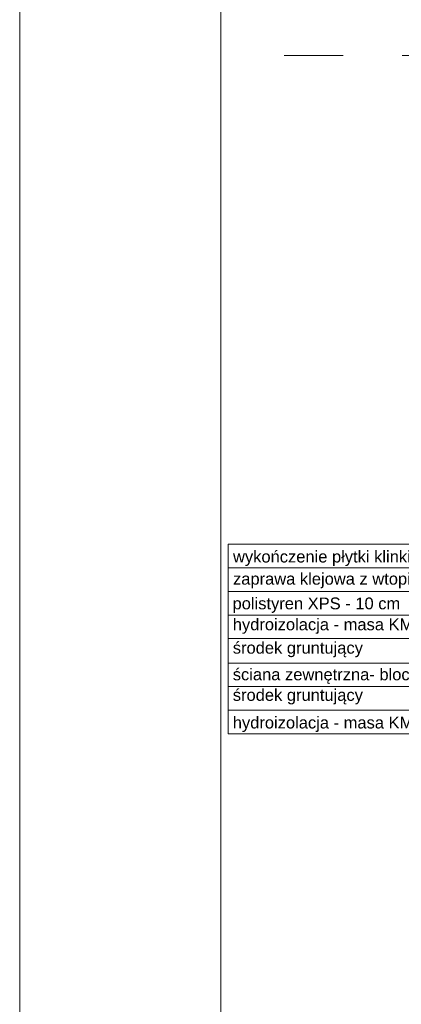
# Model space of a CAD drawing. Extents: x 5465377 to 5465550, y 5925276 to 5925338.
# Tile 109 of 182: x 5465427.436 to 5465428.082, y 5925319.793 to 5925321.462. Entities that reach past the tile are written whole.
import ezdxf

# ---------------------------------------------------------------- set-up
doc = ezdxf.new("R2010")
doc.units = 0
doc.header["$MEASUREMENT"] = 0
doc.linetypes.add('Dashed_line', pattern=[0.0375, 0.025, -0.0125])
for name, color, linetype, lineweight in [('0_Nr_pióra__141_Nr_Pióra__141', 7, 'Continuous', 0), ('0_Nr_pióra__7_Nr_Pióra__7', 7, 'Continuous', 35), ('_ARCH_Projekt_Nr_pióra__141_Nr_Pióra__141', 7, 'Continuous', 0), ('zzz_elewacje_Nr_pióra__141_Nr_Pióra__141', 7, 'Continuous', 0)]:
    doc.layers.add(name, color=color, linetype=linetype, lineweight=lineweight)
doc.styles.add('GENERATED_STYLE_1', font='arial.ttf')

msp = doc.modelspace()

# ---------------------------------------------------------------- linework, layer by layer
at = {"layer": '0_Nr_pióra__141_Nr_Pióra__141', "linetype": 'Continuous'}
for p, q in [((5465427.7888, 5925320.5725), (5465427.7888, 5925320.2511)), ((5465428.5135, 5925320.5725), (5465427.7888, 5925320.5725)), ((5465428.5135, 5925320.5725), (5465427.7888, 5925320.5725)), ((5465428.5135, 5925320.5325), (5465427.7888, 5925320.5325)), ((5465428.5135, 5925320.5325), (5465427.7888, 5925320.5325)), ((5465428.5135, 5925320.4925), (5465427.7888, 5925320.4925)), ((5465428.5135, 5925320.4925), (5465427.7888, 5925320.4925)), ((5465428.5135, 5925320.4525), (5465427.7888, 5925320.4525)), ((5465428.5135, 5925320.4525), (5465427.7888, 5925320.4525)), ((5465428.5135, 5925320.4125), (5465427.7888, 5925320.4125)), ((5465428.5135, 5925320.3711), (5465427.7888, 5925320.3711)), ((5465428.5135, 5925320.3711), (5465427.7888, 5925320.3711)), ((5465428.5135, 5925320.3311), (5465427.7888, 5925320.3311)), ((5465428.5135, 5925320.3311), (5465427.7888, 5925320.3311)), ((5465428.5135, 5925320.2911), (5465427.7888, 5925320.2911)), ((5465428.5135, 5925320.2911), (5465427.7888, 5925320.2911)), ((5465428.5135, 5925320.2511), (5465427.7888, 5925320.2511))]:
    msp.add_line(p, q, dxfattribs=at)
at = {"layer": '_ARCH_Projekt_Nr_pióra__141_Nr_Pióra__141', "linetype": 'Dashed_line'}
msp.add_line((5465429.9839, 5925321.4012), (5465427.843, 5925321.4012), dxfattribs=at)
at = {"layer": 'zzz_elewacje_Nr_pióra__141_Nr_Pióra__141', "linetype": 'Continuous', "flags": 128}
for points in [[(5465427.4357, 5925323.4578), (5465431.4808, 5925323.4578), (5465431.4808, 5925317.7244), (5465427.4357, 5925317.7244)], [(5465427.7768, 5925323.4122), (5465431.442, 5925323.4122), (5465431.442, 5925317.782), (5465427.7768, 5925317.782)]]:
    msp.add_lwpolyline(points, close=True, dxfattribs=at)

# ---------------------------------------------------------------- texts
at = {"layer": '0_Nr_pióra__7_Nr_Pióra__7', "linetype": 'Continuous', "char_height": 0.02, "attachment_point": 4, "style": 'GENERATED_STYLE_1'}
for s, insert in [('{wykończenie płytki klinkierowe  - 15 mm }', (5465427.7972, 5925320.5486)), ('{zaprawa klejowa z wtopioną siatką zbrojeniową}', (5465427.7972, 5925320.511)), ('{polistyren XPS - 10 cm}', (5465427.7964, 5925320.4692)), ('{hydroizolacja - masa KMB}', (5465427.7968, 5925320.4337)), ('{środek gruntujący }', (5465427.7968, 5925320.394)), ('{ściana zewnętrzna- bloczki silikatowe - 18 cm}', (5465427.7968, 5925320.3489)), ('{środek gruntujący }', (5465427.7968, 5925320.314)), ('{hydroizolacja - masa KMB}', (5465427.7968, 5925320.2672))]:
    msp.add_mtext(s, dxfattribs=dict(at, insert=insert))

doc.saveas('drawing.dxf')
